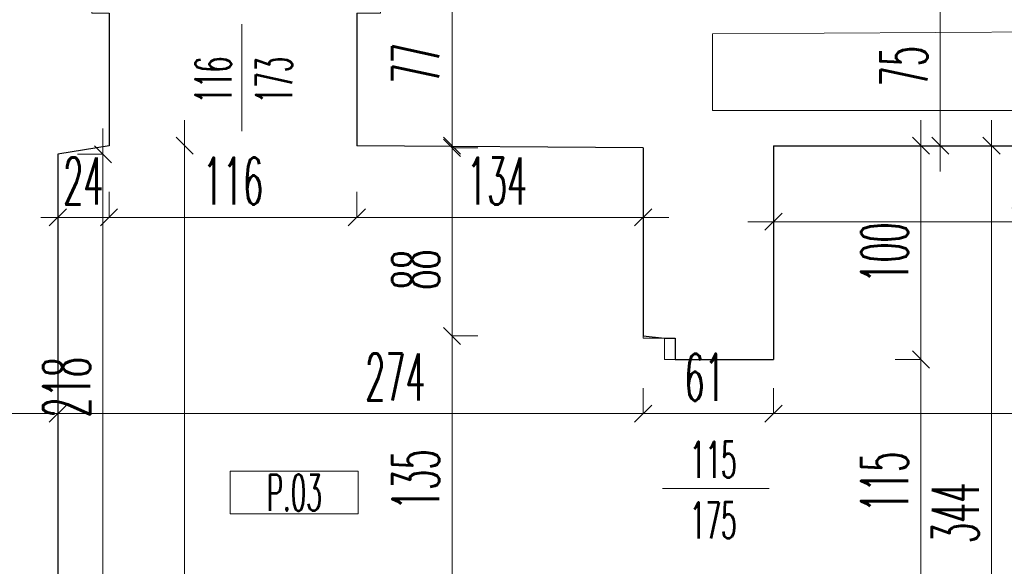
# Model space of a CAD drawing. Header units: millimetres. Extents: x -5207 to 173417, y -28809 to -6400.
# Tile 47 of 256: x 766 to 1227, y -12374 to -12118. Entities that reach past the tile are written whole.
import ezdxf

# ---------------------------------------------------------------- set-up
doc = ezdxf.new("R2010")
doc.units = ezdxf.units.MM
for name, color, linetype, lineweight in [('mr_cienka', 4, 'Continuous', 13), ('mr_obliczanie_powierzchni', 4, 'Continuous', 15), ('mr_otwory', 6, 'Continuous', 9), ('mr_stolarka', 2, 'Continuous', 13), ('mr_wymiar', 3, 'Continuous', 9), ('mr_ściany', 7, 'Continuous', 30)]:
    doc.layers.add(name, color=color, linetype=linetype, lineweight=lineweight)
doc.styles.add('WYM', font='simplex.shx', dxfattribs={"width": 0.5})
doc.dimstyles.new('1do100', dxfattribs={"dimscale": 2, "dimtxt": 12, "dimasz": 5, "dimexe": 0, "dimexo": 0, "dimgap": 3, "dimtad": 1, "dimdec": 0, "dimrnd": 0.5, "dimdsep": 46, "dimtxsty": 'WYM', "dimblk": 'OBLIQUE', "dimcen": 1.2, "dimdle": 6, "dimclrd": 256, "dimclre": 250, "dimclrt": 4, "dimadec": 1, "dimazin": 0, "dimtfac": 1, "dimtdec": 0, "dimtix": 1, "dimtmove": 2, "dimatfit": 3, "dimldrblk": 'NONE', "dimfxl": 1, "dimfxlon": 1, "dimtolj": 1, "dimtzin": 0, "dimlwd": -1, "dimlwe": 0, "dimarcsym": 0})

# ---------------------------------------------------------------- blocks, each defined once
blk = doc.blocks.new('_Oblique')
at = {"color": 0, "linetype": 'ByBlock', "lineweight": -2}
blk.add_line((-0.5, -0.5), (0.5, 0.5), dxfattribs=at)
blk = doc.blocks.new('*D5645')
at = {"layer": 'Defpoints', "color": 0, "ltscale": 2, "transparency": 16777216}
for p in [(843.56, -12177.27), (826.19, -12889.77), (843.56, -12889.77)]:
    blk.add_point(p, dxfattribs=at)
at = {"layer": 'mr_wymiar', "ltscale": 2, "transparency": 16777216}
blk.add_line((843.56, -12165.27), (843.56, -12901.77), dxfattribs=at)
at = {"layer": 'mr_wymiar', "color": 250, "lineweight": 0, "ltscale": 2, "transparency": 16777216}
for p, q in [((843.56, -12177.27), (843.56, -12177.27)), ((831.56, -12889.77), (843.56, -12889.77))]:
    blk.add_line(p, q, dxfattribs=at)
at = {"layer": 'mr_wymiar', "ltscale": 2, "transparency": 16777216, "xscale": 8, "yscale": 8, "zscale": 8}
for p, rotation in [((843.56, -12177.27), 90), ((843.56, -12889.77), 270)]:
    blk.add_blockref('_Oblique', p, dxfattribs=dict(at, rotation=rotation))
at = {"layer": 'mr_wymiar', "color": 4, "ltscale": 2, "transparency": 16777216, "insert": (826.56, -12533.52), "char_height": 22, "attachment_point": 5, "rotation": 90, "style": 'WYM'}
blk.add_mtext('\\A1;713', dxfattribs=at)
blk = doc.blocks.new('_None')
blk = doc.blocks.new('*D5654')
at = {"layer": 'Defpoints', "color": 0, "ltscale": 2, "transparency": 16777216}
for p in [(685.69, -12302.61), (784.19, -12302.61), (784.19, -12302.61)]:
    blk.add_point(p, dxfattribs=at)
at = {"layer": 'mr_wymiar', "ltscale": 2, "transparency": 16777216}
blk.add_line((673.69, -12302.61), (796.19, -12302.61), dxfattribs=at)
at = {"layer": 'mr_wymiar', "ltscale": 2, "transparency": 16777216, "xscale": 8, "yscale": 8, "zscale": 8, "rotation": 180}
blk.add_blockref('_Oblique', (685.69, -12302.61), dxfattribs=at)
at = {"layer": 'mr_wymiar', "ltscale": 2, "transparency": 16777216, "xscale": 8, "yscale": 8, "zscale": 8}
blk.add_blockref('_Oblique', (784.19, -12302.61), dxfattribs=at)
at = {"layer": 'mr_wymiar', "color": 4, "ltscale": 2, "transparency": 16777216, "insert": (734.94, -12285.61), "char_height": 22, "attachment_point": 5, "style": 'WYM'}
blk.add_mtext('\\A1;99', dxfattribs=at)
blk = doc.blocks.new('*D5655')
at = {"layer": 'Defpoints', "color": 0, "ltscale": 2, "transparency": 16777216}
for p in [(1058.19, -12271.61), (784.19, -12302.61), (1058.19, -12302.61)]:
    blk.add_point(p, dxfattribs=at)
at = {"layer": 'mr_wymiar', "color": 250, "lineweight": 0, "ltscale": 2, "transparency": 16777216}
blk.add_line((1058.19, -12290.61), (1058.19, -12302.61), dxfattribs=at)
at = {"layer": 'mr_wymiar', "ltscale": 2, "transparency": 16777216}
blk.add_line((772.19, -12302.61), (1070.19, -12302.61), dxfattribs=at)
at = {"layer": 'mr_wymiar', "ltscale": 2, "transparency": 16777216, "xscale": 8, "yscale": 8, "zscale": 8, "rotation": 180}
blk.add_blockref('_Oblique', (784.19, -12302.61), dxfattribs=at)
at = {"layer": 'mr_wymiar', "ltscale": 2, "transparency": 16777216, "xscale": 8, "yscale": 8, "zscale": 8}
blk.add_blockref('_Oblique', (1058.19, -12302.61), dxfattribs=at)
at = {"layer": 'mr_wymiar', "color": 4, "ltscale": 2, "transparency": 16777216, "insert": (942.24, -12285.52), "char_height": 22, "attachment_point": 5, "style": 'WYM'}
blk.add_mtext('\\A1;274', dxfattribs=at)
blk = doc.blocks.new('*D5656')
at = {"layer": 'Defpoints', "color": 0, "ltscale": 2, "transparency": 16777216}
for p in [(1058.19, -12266.27), (1119.19, -12281.61), (1119.19, -12302.61)]:
    blk.add_point(p, dxfattribs=at)
at = {"layer": 'mr_wymiar', "color": 250, "lineweight": 0, "ltscale": 2, "transparency": 16777216}
for p, q in [((1058.19, -12290.61), (1058.19, -12302.61)), ((1119.19, -12290.61), (1119.19, -12302.61))]:
    blk.add_line(p, q, dxfattribs=at)
at = {"layer": 'mr_wymiar', "ltscale": 2, "transparency": 16777216}
blk.add_line((1046.19, -12302.61), (1131.19, -12302.61), dxfattribs=at)
at = {"layer": 'mr_wymiar', "ltscale": 2, "transparency": 16777216, "xscale": 8, "yscale": 8, "zscale": 8, "rotation": 180}
blk.add_blockref('_Oblique', (1058.19, -12302.61), dxfattribs=at)
at = {"layer": 'mr_wymiar', "ltscale": 2, "transparency": 16777216, "xscale": 8, "yscale": 8, "zscale": 8}
blk.add_blockref('_Oblique', (1119.19, -12302.61), dxfattribs=at)
at = {"layer": 'mr_wymiar', "color": 4, "ltscale": 2, "transparency": 16777216, "insert": (1086.96, -12285.61), "char_height": 22, "attachment_point": 5, "style": 'WYM'}
blk.add_mtext('\\A1;61', dxfattribs=at)
blk = doc.blocks.new('*D5657')
at = {"layer": 'Defpoints', "color": 0, "ltscale": 2, "transparency": 16777216}
for p in [(1119.19, -12302.61), (1701.19, -12302.61), (1701.19, -12302.61)]:
    blk.add_point(p, dxfattribs=at)
at = {"layer": 'mr_wymiar', "ltscale": 2, "transparency": 16777216}
blk.add_line((1107.19, -12302.61), (1713.19, -12302.61), dxfattribs=at)
at = {"layer": 'mr_wymiar', "ltscale": 2, "transparency": 16777216, "xscale": 8, "yscale": 8, "zscale": 8, "rotation": 180}
blk.add_blockref('_Oblique', (1119.19, -12302.61), dxfattribs=at)
at = {"layer": 'mr_wymiar', "ltscale": 2, "transparency": 16777216, "xscale": 8, "yscale": 8, "zscale": 8}
blk.add_blockref('_Oblique', (1701.19, -12302.61), dxfattribs=at)
at = {"layer": 'mr_wymiar', "color": 4, "ltscale": 2, "transparency": 16777216, "insert": (1410.19, -12285.61), "char_height": 22, "attachment_point": 5, "style": 'WYM'}
blk.add_mtext('\\A1;582', dxfattribs=at)
blk = doc.blocks.new('*D5689')
at = {"layer": 'Defpoints', "color": 0, "ltscale": 2, "transparency": 16777216}
for p in [(1119.19, -12177.27), (1369.19, -12177.27), (1369.19, -12212.82)]:
    blk.add_point(p, dxfattribs=at)
at = {"layer": 'mr_wymiar', "color": 250, "lineweight": 0, "ltscale": 2, "transparency": 16777216}
for p, q in [((1119.19, -12200.82), (1119.19, -12212.82)), ((1369.19, -12200.82), (1369.19, -12212.82))]:
    blk.add_line(p, q, dxfattribs=at)
at = {"layer": 'mr_wymiar', "ltscale": 2, "transparency": 16777216}
blk.add_line((1107.19, -12212.82), (1381.19, -12212.82), dxfattribs=at)
at = {"layer": 'mr_wymiar', "ltscale": 2, "transparency": 16777216, "xscale": 8, "yscale": 8, "zscale": 8, "rotation": 180}
blk.add_blockref('_Oblique', (1119.19, -12212.82), dxfattribs=at)
at = {"layer": 'mr_wymiar', "ltscale": 2, "transparency": 16777216, "xscale": 8, "yscale": 8, "zscale": 8}
blk.add_blockref('_Oblique', (1369.19, -12212.82), dxfattribs=at)
at = {"layer": 'mr_wymiar', "color": 4, "ltscale": 2, "transparency": 16777216, "insert": (1244.19, -12195.82), "char_height": 22, "attachment_point": 5, "style": 'WYM'}
blk.add_mtext('\\A1;250', dxfattribs=at)
blk = doc.blocks.new('*D5690')
at = {"layer": 'Defpoints', "color": 0, "ltscale": 2, "transparency": 16777216}
for p in [(784.19, -12158.55), (808.19, -12158.55), (808.19, -12210.82)]:
    blk.add_point(p, dxfattribs=at)
at = {"layer": 'mr_wymiar', "color": 250, "lineweight": 0, "ltscale": 2, "transparency": 16777216}
for p, q in [((784.19, -12198.82), (784.19, -12210.82)), ((808.19, -12198.82), (808.19, -12210.82))]:
    blk.add_line(p, q, dxfattribs=at)
at = {"layer": 'mr_wymiar', "ltscale": 2, "transparency": 16777216}
for p, q in [((784.19, -12210.82), (776.19, -12210.82)), ((784.19, -12210.82), (808.19, -12210.82)), ((808.19, -12210.82), (816.19, -12210.82))]:
    blk.add_line(p, q, dxfattribs=at)
at = {"layer": 'mr_wymiar', "ltscale": 2, "transparency": 16777216, "xscale": 8, "yscale": 8, "zscale": 8}
blk.add_blockref('_Oblique', (784.19, -12210.82), dxfattribs=at)
at = {"layer": 'mr_wymiar', "ltscale": 2, "transparency": 16777216, "xscale": 8, "yscale": 8, "zscale": 8, "rotation": 180}
blk.add_blockref('_Oblique', (808.19, -12210.82), dxfattribs=at)
at = {"layer": 'mr_wymiar', "color": 4, "ltscale": 2, "transparency": 16777216, "insert": (796.19, -12193.82), "char_height": 22, "attachment_point": 5, "style": 'WYM'}
blk.add_mtext('\\A1;24', dxfattribs=at)
blk = doc.blocks.new('*D5691')
at = {"layer": 'Defpoints', "color": 0, "ltscale": 2, "transparency": 16777216}
for p in [(808.19, -12158.55), (924.19, -12158.55), (924.19, -12210.82)]:
    blk.add_point(p, dxfattribs=at)
at = {"layer": 'mr_wymiar', "color": 250, "lineweight": 0, "ltscale": 2, "transparency": 16777216}
for p, q in [((808.19, -12198.82), (808.19, -12210.82)), ((924.19, -12198.82), (924.19, -12210.82))]:
    blk.add_line(p, q, dxfattribs=at)
at = {"layer": 'mr_wymiar', "ltscale": 2, "transparency": 16777216}
blk.add_line((796.19, -12210.82), (936.19, -12210.82), dxfattribs=at)
at = {"layer": 'mr_wymiar', "ltscale": 2, "transparency": 16777216, "xscale": 8, "yscale": 8, "zscale": 8, "rotation": 180}
blk.add_blockref('_Oblique', (808.19, -12210.82), dxfattribs=at)
at = {"layer": 'mr_wymiar', "ltscale": 2, "transparency": 16777216, "xscale": 8, "yscale": 8, "zscale": 8}
blk.add_blockref('_Oblique', (924.19, -12210.82), dxfattribs=at)
at = {"layer": 'mr_wymiar', "color": 4, "ltscale": 2, "transparency": 16777216, "insert": (866.19, -12193.82), "char_height": 22, "attachment_point": 5, "style": 'WYM'}
blk.add_mtext('\\A1;116', dxfattribs=at)
blk = doc.blocks.new('*D5692')
at = {"layer": 'Defpoints', "color": 0, "ltscale": 2, "transparency": 16777216}
for p in [(924.19, -12158.55), (1058.19, -12158.55), (1058.19, -12210.82)]:
    blk.add_point(p, dxfattribs=at)
at = {"layer": 'mr_wymiar', "color": 250, "lineweight": 0, "ltscale": 2, "transparency": 16777216}
for p, q in [((924.19, -12198.82), (924.19, -12210.82)), ((1058.19, -12198.82), (1058.19, -12210.82))]:
    blk.add_line(p, q, dxfattribs=at)
at = {"layer": 'mr_wymiar', "ltscale": 2, "transparency": 16777216}
blk.add_line((912.19, -12210.82), (1070.19, -12210.82), dxfattribs=at)
at = {"layer": 'mr_wymiar', "ltscale": 2, "transparency": 16777216, "xscale": 8, "yscale": 8, "zscale": 8, "rotation": 180}
blk.add_blockref('_Oblique', (924.19, -12210.82), dxfattribs=at)
at = {"layer": 'mr_wymiar', "ltscale": 2, "transparency": 16777216, "xscale": 8, "yscale": 8, "zscale": 8}
blk.add_blockref('_Oblique', (1058.19, -12210.82), dxfattribs=at)
at = {"layer": 'mr_wymiar', "color": 4, "ltscale": 2, "transparency": 16777216, "insert": (989.81, -12193.82), "char_height": 22, "attachment_point": 5, "style": 'WYM'}
blk.add_mtext('\\A1;134', dxfattribs=at)
blk = doc.blocks.new('*D5695')
at = {"layer": 'Defpoints', "color": 0, "ltscale": 2, "transparency": 16777216}
for p in [(968.75, -12266.27), (1058.19, -12266.27), (1058.19, -12400.77)]:
    blk.add_point(p, dxfattribs=at)
at = {"layer": 'mr_wymiar', "ltscale": 2, "transparency": 16777216}
blk.add_line((968.75, -12412.77), (968.75, -12254.27), dxfattribs=at)
at = {"layer": 'mr_wymiar', "color": 250, "lineweight": 0, "ltscale": 2, "transparency": 16777216}
for p, q in [((980.75, -12266.27), (968.75, -12266.27)), ((980.75, -12400.77), (968.75, -12400.77))]:
    blk.add_line(p, q, dxfattribs=at)
at = {"layer": 'mr_wymiar', "ltscale": 2, "transparency": 16777216, "xscale": 8, "yscale": 8, "zscale": 8}
for p, rotation in [((968.75, -12266.27), 90), ((968.75, -12400.77), 270)]:
    blk.add_blockref('_Oblique', p, dxfattribs=dict(at, rotation=rotation))
at = {"layer": 'mr_wymiar', "color": 4, "ltscale": 2, "transparency": 16777216, "insert": (951.75, -12333.52), "char_height": 22, "attachment_point": 5, "rotation": 90, "style": 'WYM'}
blk.add_mtext('\\A1;135', dxfattribs=at)
blk = doc.blocks.new('*D5696')
at = {"layer": 'Defpoints', "color": 0, "ltscale": 2, "transparency": 16777216}
for p in [(968.75, -12178.27), (1058.19, -12178.27), (1058.19, -12266.27)]:
    blk.add_point(p, dxfattribs=at)
at = {"layer": 'mr_wymiar', "ltscale": 2, "transparency": 16777216}
blk.add_line((968.75, -12278.27), (968.75, -12166.27), dxfattribs=at)
at = {"layer": 'mr_wymiar', "color": 250, "lineweight": 0, "ltscale": 2, "transparency": 16777216}
for p, q in [((980.75, -12178.27), (968.75, -12178.27)), ((980.75, -12266.27), (968.75, -12266.27))]:
    blk.add_line(p, q, dxfattribs=at)
at = {"layer": 'mr_wymiar', "ltscale": 2, "transparency": 16777216, "xscale": 8, "yscale": 8, "zscale": 8}
for p, rotation in [((968.75, -12178.27), 90), ((968.75, -12266.27), 270)]:
    blk.add_blockref('_Oblique', p, dxfattribs=dict(at, rotation=rotation))
at = {"layer": 'mr_wymiar', "color": 4, "ltscale": 2, "transparency": 16777216, "insert": (951.75, -12235.21), "char_height": 22, "attachment_point": 5, "rotation": 90, "style": 'WYM'}
blk.add_mtext('\\A1;88', dxfattribs=at)
blk = doc.blocks.new('*D5715')
at = {"layer": 'Defpoints', "color": 0, "ltscale": 2, "transparency": 16777216}
for p in [(784.19, -12181.27), (805.34, -12181.27), (784.19, -12399.27)]:
    blk.add_point(p, dxfattribs=at)
at = {"layer": 'mr_wymiar', "ltscale": 2, "transparency": 16777216}
blk.add_line((805.34, -12411.27), (805.34, -12169.27), dxfattribs=at)
at = {"layer": 'mr_wymiar', "color": 250, "lineweight": 0, "ltscale": 2, "transparency": 16777216}
for p, q in [((793.34, -12181.27), (805.34, -12181.27)), ((793.34, -12399.27), (805.34, -12399.27))]:
    blk.add_line(p, q, dxfattribs=at)
at = {"layer": 'mr_wymiar', "ltscale": 2, "transparency": 16777216, "xscale": 8, "yscale": 8, "zscale": 8}
for p, rotation in [((805.34, -12181.27), 90), ((805.34, -12399.27), 270)]:
    blk.add_blockref('_Oblique', p, dxfattribs=dict(at, rotation=rotation))
at = {"layer": 'mr_wymiar', "color": 4, "ltscale": 2, "transparency": 16777216, "insert": (788.34, -12290.27), "char_height": 22, "attachment_point": 5, "rotation": 90, "style": 'WYM'}
blk.add_mtext('\\A1;218', dxfattribs=at)
blk = doc.blocks.new('*D5369')
at = {"layer": 'Defpoints', "color": 0, "ltscale": 2, "transparency": 16777216}
for p in [(1221.27, -12177.27), (1221.27, -12177.27), (1221.27, -12520.77)]:
    blk.add_point(p, dxfattribs=at)
at = {"layer": 'mr_wymiar', "ltscale": 2, "transparency": 16777216}
blk.add_line((1221.27, -12532.77), (1221.27, -12165.27), dxfattribs=at)
at = {"layer": 'mr_wymiar', "color": 250, "lineweight": 0, "ltscale": 2, "transparency": 16777216}
for p, q in [((1221.27, -12177.27), (1221.27, -12177.27)), ((1221.27, -12520.77), (1221.27, -12520.77))]:
    blk.add_line(p, q, dxfattribs=at)
at = {"layer": 'mr_wymiar', "ltscale": 2, "transparency": 16777216, "xscale": 8, "yscale": 8, "zscale": 8}
for p, rotation in [((1221.27, -12177.27), 90), ((1221.27, -12520.77), 270)]:
    blk.add_blockref('_Oblique', p, dxfattribs=dict(at, rotation=rotation))
at = {"layer": 'mr_wymiar', "color": 4, "ltscale": 2, "transparency": 16777216, "insert": (1204.27, -12349.02), "char_height": 22, "attachment_point": 5, "rotation": 90, "style": 'WYM'}
blk.add_mtext('\\A1;344', dxfattribs=at)
blk = doc.blocks.new('*D5370')
at = {"layer": 'Defpoints', "color": 0, "ltscale": 2, "transparency": 16777216}
for p in [(1197.27, -12103), (1197.27, -12103), (1221.27, -12177.27)]:
    blk.add_point(p, dxfattribs=at)
at = {"layer": 'mr_wymiar', "ltscale": 2, "transparency": 16777216}
blk.add_line((1197.27, -12189.27), (1197.27, -12091), dxfattribs=at)
at = {"layer": 'mr_wymiar', "color": 250, "lineweight": 0, "ltscale": 2, "transparency": 16777216}
for p, q in [((1197.27, -12103), (1197.27, -12103)), ((1209.27, -12177.27), (1197.27, -12177.27))]:
    blk.add_line(p, q, dxfattribs=at)
at = {"layer": 'mr_wymiar', "ltscale": 2, "transparency": 16777216, "xscale": 8, "yscale": 8, "zscale": 8}
for p, rotation in [((1197.27, -12103), 90), ((1197.27, -12177.27), 270)]:
    blk.add_blockref('_Oblique', p, dxfattribs=dict(at, rotation=rotation))
at = {"layer": 'mr_wymiar', "color": 4, "ltscale": 2, "transparency": 16777216, "insert": (1180.27, -12140.14), "char_height": 22, "attachment_point": 5, "rotation": 90, "style": 'WYM'}
blk.add_mtext('\\A1;75', dxfattribs=at)
blk = doc.blocks.new('*D5379')
at = {"layer": 'Defpoints', "color": 0, "ltscale": 2, "transparency": 16777216}
for p in [(1127.87, -12277.27), (1188.23, -12277.27), (1127.87, -12391.77)]:
    blk.add_point(p, dxfattribs=at)
at = {"layer": 'mr_wymiar', "ltscale": 2, "transparency": 16777216}
blk.add_line((1188.23, -12403.77), (1188.23, -12265.27), dxfattribs=at)
at = {"layer": 'mr_wymiar', "color": 250, "lineweight": 0, "ltscale": 2, "transparency": 16777216}
for p, q in [((1176.23, -12277.27), (1188.23, -12277.27)), ((1176.23, -12391.77), (1188.23, -12391.77))]:
    blk.add_line(p, q, dxfattribs=at)
at = {"layer": 'mr_wymiar', "ltscale": 2, "transparency": 16777216, "xscale": 8, "yscale": 8, "zscale": 8}
for p, rotation in [((1188.23, -12277.27), 90), ((1188.23, -12391.77), 270)]:
    blk.add_blockref('_Oblique', p, dxfattribs=dict(at, rotation=rotation))
at = {"layer": 'mr_wymiar', "color": 4, "ltscale": 2, "transparency": 16777216, "insert": (1171.23, -12334.52), "char_height": 22, "attachment_point": 5, "rotation": 90, "style": 'WYM'}
blk.add_mtext('\\A1;115', dxfattribs=at)
blk = doc.blocks.new('*D5380')
at = {"layer": 'Defpoints', "color": 0, "ltscale": 2, "transparency": 16777216}
for p in [(1127.87, -12177.27), (1188.23, -12177.27), (1127.87, -12277.27)]:
    blk.add_point(p, dxfattribs=at)
at = {"layer": 'mr_wymiar', "ltscale": 2, "transparency": 16777216}
blk.add_line((1188.23, -12289.27), (1188.23, -12165.27), dxfattribs=at)
at = {"layer": 'mr_wymiar', "color": 250, "lineweight": 0, "ltscale": 2, "transparency": 16777216}
for p, q in [((1176.23, -12177.27), (1188.23, -12177.27)), ((1176.23, -12277.27), (1188.23, -12277.27))]:
    blk.add_line(p, q, dxfattribs=at)
at = {"layer": 'mr_wymiar', "ltscale": 2, "transparency": 16777216, "xscale": 8, "yscale": 8, "zscale": 8}
for p, rotation in [((1188.23, -12177.27), 90), ((1188.23, -12277.27), 270)]:
    blk.add_blockref('_Oblique', p, dxfattribs=dict(at, rotation=rotation))
at = {"layer": 'mr_wymiar', "color": 4, "ltscale": 2, "transparency": 16777216, "insert": (1171.23, -12227.27), "char_height": 22, "attachment_point": 5, "rotation": 90, "style": 'WYM'}
blk.add_mtext('\\A1;100', dxfattribs=at)
blk = doc.blocks.new('*D5467')
at = {"layer": 'Defpoints', "color": 0, "ltscale": 2, "transparency": 16777216}
for p in [(975.75, -12100.27), (968.75, -12177.27), (968.75, -12177.27)]:
    blk.add_point(p, dxfattribs=at)
at = {"layer": 'mr_wymiar', "ltscale": 2, "transparency": 16777216}
blk.add_line((968.75, -12088.27), (968.75, -12189.27), dxfattribs=at)
at = {"layer": 'mr_wymiar', "color": 250, "lineweight": 0, "ltscale": 2, "transparency": 16777216}
for p, q in [((975.75, -12100.27), (968.75, -12100.27)), ((968.75, -12177.27), (968.75, -12177.27))]:
    blk.add_line(p, q, dxfattribs=at)
at = {"layer": 'mr_wymiar', "ltscale": 2, "transparency": 16777216, "xscale": 8, "yscale": 8, "zscale": 8}
for p, rotation in [((968.75, -12100.27), 90), ((968.75, -12177.27), 270)]:
    blk.add_blockref('_Oblique', p, dxfattribs=dict(at, rotation=rotation))
at = {"layer": 'mr_wymiar', "color": 4, "ltscale": 2, "transparency": 16777216, "insert": (951.75, -12138.77), "char_height": 22, "attachment_point": 5, "rotation": 90, "style": 'WYM'}
blk.add_mtext('\\A1;77', dxfattribs=at)

msp = doc.modelspace()

# ---------------------------------------------------------------- linework, layer by layer
at = {"layer": 'mr_cienka', "ltscale": 2}
for p, q in [((864.8604, -12329.5319), (864.8604, -12349.5319)), ((924.8604, -12329.5319), (864.8604, -12329.5319)), ((864.8604, -12349.5319), (924.8604, -12349.5319))]:
    msp.add_line(p, q, dxfattribs=at)
at = {"layer": 'mr_cienka'}
msp.add_lwpolyline([(924.8604, -12349.5319), (924.8604, -12329.5319)], dxfattribs=at)
at = {"layer": 'mr_obliczanie_powierzchni'}
for points in [[(1369.1878, -12177.2708), (1119.1878, -12177.2708), (1119.1878, -12277.2708), (1073.1878, -12277.2708), (1073.1878, -12267.2708), (1068.1878, -12267.2708), (1058.1878, -12267.2708), (1058.1878, -12178.2708), (924.1878, -12177.2708), (924.1878, -12115.2708), (935.1878, -12115.2708), (935.1878, -12100.2708), (1033.1878, -12100.2708), (1032.1878, -11878.2708), (1071.1878, -11878.2708), (1071.1878, -11888.2708), (1076.1878, -11888.2708), (1076.1478, -12104.2706), (1276.1878, -12102.2708)], [(-74.3122, -12195.2708), (-9.3122, -12195.2708), (-9.3122, -12161.2708), (685.6878, -12161.2708), (685.6878, -12350.2708), (642.6878, -12350.2708), (642.6878, -12407.2708), (777.1878, -12407.2708), (777.1878, -12399.2708), (784.1878, -12399.2708), (784.1878, -12181.2708), (808.1878, -12177.2708), (808.1878, -12115.2708), (800.1878, -12115.2708), (800.1878, -12100.2708), (769.1878, -12100.2708), (769.1878, -12054.2708), (686.1878, -12054.2708), (686.1878, -12070.2708), (-115.3122, -12070.2708)], [(1299.7722, -12123.6257), (1090.593, -12124.9867), (1090.593, -12160.7906), (1700.6622, -12160.7906)]]:
    msp.add_lwpolyline(points, dxfattribs=at)
at = {"layer": 'mr_otwory', "ltscale": 2}
for p, q in [((870.3943, -12120.4049), (870.3943, -12170.4049)), ((1117.1794, -12337.5384), (1067.1794, -12337.5384))]:
    msp.add_line(p, q, dxfattribs=at)
at = {"layer": 'mr_stolarka', "ltscale": 2}
msp.add_lwpolyline([(1068.1878, -12277.2708), (1068.1878, -12267.2708), (1073.1878, -12267.2708), (1073.1878, -12277.2708)], close=True, dxfattribs=at)
at = {"layer": 'mr_ściany', "ltscale": 2}
for p, q in [((808.1878, -12115.2708), (808.1878, -12177.2708)), ((924.1878, -12115.2708), (924.1878, -12177.2708)), ((808.1878, -12177.2708), (784.1878, -12181.2708)), ((784.1878, -12181.2708), (784.1878, -12399.2708)), ((1058.1878, -12178.2708), (924.1878, -12177.2708)), ((1058.1878, -12178.2708), (1058.1878, -12266.2708)), ((1119.1878, -12177.2708), (1119.1878, -12277.2708)), ((1119.1878, -12177.2708), (1369.1878, -12177.2708)), ((1058.1878, -12266.2708), (1068.1878, -12267.2708)), ((1068.1878, -12267.2708), (1073.1878, -12267.2708)), ((1073.1878, -12267.2708), (1073.1878, -12277.2708)), ((1073.1878, -12277.2708), (1119.1878, -12277.2708))]:
    msp.add_line(p, q, dxfattribs=at)

# ---------------------------------------------------------------- texts
at = {"layer": 'mr_otwory', "ltscale": 2, "insert": (871.1758, -12146.5657), "char_height": 17, "attachment_point": 5, "rotation": 90, "style": 'WYM'}
msp.add_mtext_dynamic_manual_height_columns('116\\P173', width=54.56776, gutter_width=75, heights=[0], dxfattribs=at)
at = {"layer": 'mr_otwory', "ltscale": 2, "char_height": 17, "attachment_point": 5, "style": 'WYM'}
for s, width, insert in [('115\\P175', 54.56776, (1091.0185, -12338.3199)), ('P.03', 40, (894.8604, -12339.5319))]:
    msp.add_mtext_dynamic_manual_height_columns(s, width=width, gutter_width=75, heights=[0], dxfattribs=dict(at, insert=insert))

# ---------------------------------------------------------------- dimensions: what is measured, and where the dimension line sits
at = {"layer": 'mr_wymiar', "ltscale": 2}
for base, p1, p2, picture, middle in [((968.7464, -12177.2708), (975.7464, -12100.2708), (968.7464, -12177.2708), '*D5467', (951.7464, -12138.7708)), ((1197.2655, -12103.0014), (1221.2655, -12177.2708), (1197.2655, -12103.0014), '*D5370', (1180.2655, -12140.1361)), ((843.562411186, -12889.7708160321), (843.5624111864, -12177.2708160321), (826.1878345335, -12889.7708160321), '*D5645', (826.562411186, -12533.5208160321)), ((1188.2302, -12177.2708), (1127.869, -12277.2708), (1127.869, -12177.2708), '*D5380', (1171.2302, -12227.2708)), ((1221.2654586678, -12177.2708160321), (1221.2654586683, -12520.7708160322), (1221.2654586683, -12177.2708160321), '*D5369', (1204.2654586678, -12349.0208160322)), ((805.3381, -12181.2708), (784.1878, -12399.2708), (784.1878, -12181.2708), '*D5715', (788.3381, -12290.2708)), ((968.746414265, -12266.2708160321), (1058.1878345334, -12400.7708160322), (1058.1878345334, -12266.2708160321), '*D5695', (951.746414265, -12333.5208160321)), ((1188.2301697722, -12277.2708160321), (1127.8689882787, -12391.7708160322), (1127.8689882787, -12277.2708160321), '*D5379', (1171.2301697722, -12334.5208160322))]:
    dim = msp.add_linear_dim(base=base, p1=p1, p2=p2, angle=270, dimstyle='1do100', override={"dimtxt": 11, "dimasz": 4, "dimfxl": 6}, dxfattribs=at)
    dim.commit()
    dim.dimension.update_dxf_attribs({"geometry": picture, "text_midpoint": middle})
for base, p1, p2, picture, middle in [((808.1878, -12210.8196), (784.1878, -12158.5455), (808.1878, -12158.5455), '*D5690', (796.1878, -12193.8196)), ((924.1878, -12210.8196), (808.1878, -12158.5455), (924.1878, -12158.5455), '*D5691', (866.1878, -12193.8196)), ((1369.1878, -12212.8196), (1119.1878, -12177.2708), (1369.1878, -12177.2708), '*D5689', (1244.1878, -12195.8196)), ((784.1878345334, -12302.606645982), (685.6878345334, -12302.606645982), (784.1878345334, -12302.606645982), '*D5654', (734.9378345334, -12285.606645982)), ((1701.1878, -12302.6066), (1119.1878, -12302.6066), (1701.1878, -12302.6066), '*D5657', (1410.1878, -12285.6066))]:
    dim = msp.add_linear_dim(base=base, p1=p1, p2=p2, dimstyle='1do100', override={"dimtxt": 11, "dimasz": 4, "dimfxl": 6}, dxfattribs=at)
    dim.commit()
    dim.dimension.update_dxf_attribs({"geometry": picture, "text_midpoint": middle})
for base, p1, p2, override, picture, middle in [((1058.1878, -12210.8196), (924.1878, -12158.5455), (1058.1878, -12158.5455), {"dimtxt": 11, "dimasz": 4, "dimfxl": 6}, '*D5692', (989.8129, -12193.8196)), ((1119.1878, -12302.6066), (1058.1878, -12266.2708), (1119.1878, -12281.6066), {"dimtxt": 11, "dimasz": 4, "dimtmove": 0, "dimfxl": 6}, '*D5656', (1086.9581, -12302.6066)), ((1058.1878, -12302.6066), (784.1878, -12302.6066), (1058.1878, -12271.6066), {"dimtxt": 11, "dimasz": 4, "dimfxl": 6}, '*D5655', (942.2381, -12285.5162))]:
    dim = msp.add_linear_dim(base=base, p1=p1, p2=p2, dimstyle='1do100', override=override, dxfattribs=at)
    dim.commit()
    dim.dimension.update_dxf_attribs({"geometry": picture, "text_midpoint": middle, "dimtype": 160})
dim = msp.add_linear_dim(base=(968.7464, -12178.2708), p1=(1058.1878, -12266.2708), p2=(1058.1878, -12178.2708), angle=270, dimstyle='1do100', override={"dimtxt": 11, "dimasz": 4, "dimfxl": 6}, dxfattribs=at)
dim.commit()
dim.dimension.update_dxf_attribs({"geometry": '*D5696', "text_midpoint": (951.7464, -12235.2135), "dimtype": 160})

doc.saveas('drawing.dxf')
